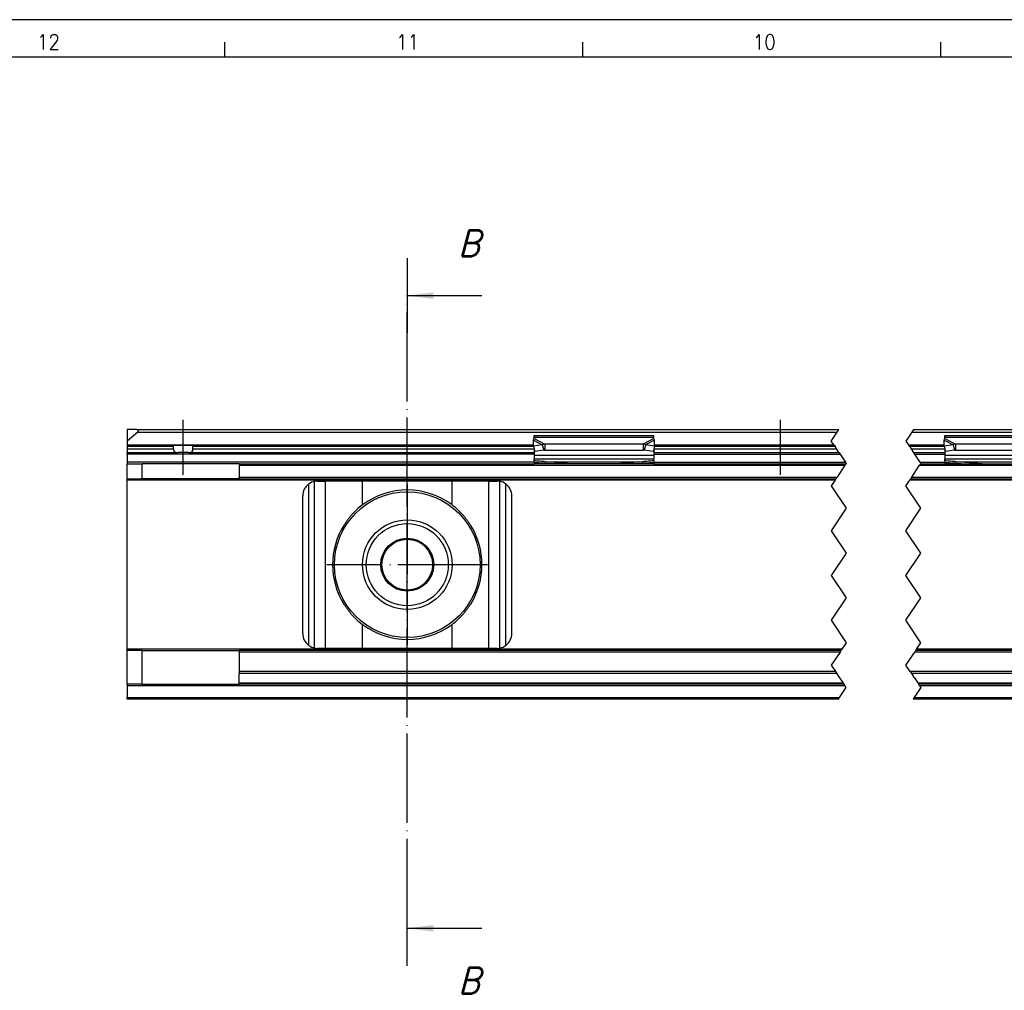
# Model space of a CAD drawing. Header units: millimetres. Extents: x -418 to 1225, y -151 to 443.
# Tile 33 of 52: x -138 to -6, y 314 to 443. Entities that reach past the tile are written whole.
import ezdxf

# ---------------------------------------------------------------- set-up
doc = ezdxf.new("R2010")
doc.units = ezdxf.units.MM
doc.linetypes.add('DOT_CENTER', pattern=[14, 12, -1, 0, -1])
doc.layers.add('1', color=7, linetype='Continuous')
doc.styles.add('CONVERTER_11', font='txt.shx', dxfattribs={"width": 0.9, "oblique": 15})
doc.styles.add('CONVERTER_12', font='txt.shx', dxfattribs={"width": 0.9})
doc.dimstyles.get("Standard").update_dxf_attribs({"dimtxt": 0.18, "dimasz": 0.18, "dimexe": 0.18, "dimexo": 0.0625, "dimgap": 0.09, "dimtad": 0, "dimtih": 1, "dimtoh": 1, "dimdec": 4, "dimzin": 0, "dimdsep": 46, "dimtxsty": 'Standard', "dimcen": 0.09, "dimadec": 0, "dimazin": 0, "dimtfac": 1, "dimtdec": 4, "dimtofl": 0, "dimtmove": 0, "dimatfit": 3, "dimfxl": 1, "dimtolj": 1, "dimtzin": 0, "dimarcsym": 0})

# ---------------------------------------------------------------- blocks, each defined once
blk = doc.blocks.new('SOPORTE_SV2__2', base_point=(-123.4, 352.55))
at = {"color": 7, "linetype": 'Continuous'}
for p, q in [((-122.1, 388.65), (-123.4, 388.65)), ((-123.4, 388.65), (-123.4, 387.1)), ((-121.97, 388.3), (-123.4, 387.1)), ((-122.1, 388.65), (-28.09, 388.65)), ((-68.9, 387.61), (-68.9, 387.82)), ((-68.9, 387.82), (-52.9, 387.82)), ((-52.9, 387.61), (-52.9, 387.82)), ((-18.32, 388.3), (120.9, 388.3)), ((-18.09, 388.65), (121.13, 388.65)), ((-13.9, 387.82), (2.1, 387.82)), ((-13.9, 387.61), (-13.9, 387.82)), ((-123.4, 387.1), (-123.4, 386.6)), ((-123.4, 386.6), (-123.4, 386.55)), ((-117.34, 386.55), (-123.4, 386.55)), ((-123.4, 386.55), (-123.4, 386.35)), ((-123.4, 386.35), (-123.4, 386.05)), ((-117.34, 386.55), (-114.46, 386.55)), ((-117.21, 386.05), (-117.21, 386.35)), ((-114.59, 386.05), (-114.59, 386.35)), ((-68.99, 386.55), (-114.46, 386.55)), ((-68.99, 386.43), (-69.01, 387.23)), ((-67.82, 386.61), (-68.99, 386.43)), ((-68.99, 386.43), (-68.81, 385.7)), ((-68.9, 387.43), (-68.9, 387.61)), ((-67.82, 386.61), (-67.71, 386.17)), ((-54.31, 386.7), (-67.49, 386.7)), ((-67.49, 386.7), (-67.49, 386.19)), ((-54.31, 386.7), (-54.31, 386.19)), ((-53.98, 386.61), (-54.09, 386.17)), ((-52.81, 386.43), (-53.98, 386.61)), ((-52.81, 386.43), (-52.99, 385.7)), ((-52.9, 387.43), (-52.9, 387.61)), ((-52.81, 386.43), (-52.79, 387.23)), ((-52.81, 386.55), (-28.75, 386.55)), ((-18.75, 386.55), (-13.99, 386.55)), ((-13.99, 386.43), (-14.01, 387.23)), ((-12.82, 386.61), (-13.99, 386.43)), ((-13.99, 386.43), (-13.81, 385.7)), ((-13.9, 387.43), (-13.9, 387.61)), ((-12.82, 386.61), (-12.71, 386.17)), ((0.69, 386.7), (-12.49, 386.7)), ((-12.49, 386.7), (-12.49, 386.19)), ((-123.4, 386.05), (-123.4, 385.55)), ((-123.4, 385.55), (-116.59, 385.55)), ((-123.4, 385.35), (-123.4, 385.55)), ((-123.4, 385.35), (-123.4, 384.25)), ((-115.21, 385.55), (-116.59, 385.55)), ((-115.21, 385.55), (-68.9, 385.55)), ((-68.9, 386.08), (-68.9, 385.21)), ((-68.9, 385.21), (-68.9, 384.72)), ((-67.63, 385.88), (-68.81, 385.7)), ((-67.71, 386.17), (-67.63, 385.88)), ((-67.49, 386.19), (-67.49, 385.85)), ((-54.31, 385.85), (-67.49, 385.85)), ((-54.31, 386.19), (-54.31, 385.85)), ((-54.09, 386.17), (-54.17, 385.88)), ((-52.99, 385.7), (-54.17, 385.88)), ((-52.9, 386.08), (-52.9, 385.21)), ((-52.9, 385.55), (-28.09, 385.55)), ((-52.9, 385.21), (-52.9, 384.72)), ((-18.09, 385.55), (-13.9, 385.55)), ((-13.9, 386.08), (-13.9, 385.21)), ((-13.9, 385.21), (-13.9, 384.72)), ((-12.63, 385.88), (-13.81, 385.7)), ((-12.71, 386.17), (-12.63, 385.88)), ((-12.49, 386.19), (-12.49, 385.85)), ((0.69, 385.85), (-12.49, 385.85)), ((-123.4, 384.25), (-123.4, 384.05)), ((-123.4, 384.05), (-121.4, 384.05)), ((-123.4, 382.05), (-123.4, 384.05)), ((-108.4, 384.05), (-121.4, 384.05)), ((-121.4, 382.05), (-121.4, 384.05)), ((-108.4, 384.05), (-108.4, 383.85)), ((-108.4, 384.05), (-68.9, 384.05)), ((-108.4, 383.85), (-108.4, 382.25)), ((-68.9, 384.72), (-52.9, 384.72)), ((-68.9, 384.44), (-68.9, 384.72)), ((-68.9, 384.44), (-68.9, 384.26)), ((-68.9, 384.26), (-68.9, 384.05)), ((-66.14, 384.05), (-68.9, 384.05)), ((-67.41, 384.22), (-67.41, 384.33)), ((-63.9, 384.06), (-67.41, 384.33)), ((-67.41, 384.15), (-66.14, 384.05)), ((-55.66, 384.05), (-66.14, 384.05)), ((-54.39, 384.33), (-57.9, 384.06)), ((-55.66, 384.05), (-54.39, 384.15)), ((-52.9, 384.05), (-55.66, 384.05)), ((-54.39, 384.33), (-54.39, 384.22)), ((-52.9, 384.44), (-52.9, 384.72)), ((-52.9, 384.44), (-52.9, 384.26)), ((-52.9, 384.26), (-52.9, 384.05)), ((-52.9, 384.05), (-27.15, 384.05)), ((-17.15, 384.05), (-13.9, 384.05)), ((-13.9, 384.72), (2.1, 384.72)), ((-13.9, 384.44), (-13.9, 384.72)), ((-13.9, 384.44), (-13.9, 384.26)), ((-13.9, 384.26), (-13.9, 384.05)), ((-13.9, 384.05), (-11.14, 384.05)), ((-12.41, 384.22), (-12.41, 384.33)), ((-8.9, 384.06), (-12.41, 384.33)), ((-12.41, 384.15), (-11.14, 384.05)), ((-11.14, 384.05), (-0.66, 384.05)), ((-123.4, 382.05), (-121.4, 382.05)), ((-123.4, 381.85), (-123.4, 382.05)), ((-123.4, 359.25), (-123.4, 381.85)), ((-108.4, 382.05), (-121.4, 382.05)), ((-108.4, 382.05), (-108.4, 382.25)), ((-108.4, 382.05), (-28.49, 382.05)), ((-97.9, 381.75), (-96.83, 381.75)), ((-91.91, 381.75), (-96.83, 381.75)), ((-79.89, 381.75), (-91.91, 381.75)), ((-74.97, 381.75), (-79.89, 381.75)), ((-74.97, 381.75), (-73.9, 381.75)), ((-18.49, 382.05), (120.73, 382.05)), ((-99.9, 361.35), (-99.9, 379.75)), ((-71.9, 361.35), (-71.9, 379.75)), ((-123.4, 359.05), (-123.4, 359.25)), ((-121.4, 359.05), (-123.4, 359.05)), ((-123.4, 354.55), (-123.4, 359.05)), ((-121.4, 354.55), (-121.4, 359.05)), ((-121.4, 359.05), (-108.4, 359.05)), ((-108.4, 359.05), (-108.4, 358.85)), ((-27.82, 359.05), (-108.4, 359.05)), ((-108.4, 358.85), (-108.4, 356.27)), ((-96.83, 359.35), (-97.9, 359.35)), ((-91.91, 359.35), (-96.83, 359.35)), ((-79.89, 359.35), (-91.91, 359.35)), ((-74.97, 359.35), (-79.89, 359.35)), ((-73.9, 359.35), (-74.97, 359.35)), ((121.4, 359.05), (-17.82, 359.05)), ((-28.56, 356.27), (-108.4, 356.27)), ((-108.4, 356.27), (-108.4, 355.99)), ((-108.4, 354.67), (-108.4, 355.99)), ((120.65, 356.27), (-18.56, 356.27)), ((-108.4, 354.55), (-108.4, 354.67)), ((-121.4, 354.55), (-123.4, 354.55)), ((-123.4, 354.55), (-123.4, 354.35)), ((-123.4, 354.35), (-123.4, 352.75)), ((-121.4, 354.55), (-108.4, 354.55)), ((-27.42, 354.55), (-108.4, 354.55)), ((121.8, 354.55), (-17.42, 354.55)), ((-123.4, 352.55), (-123.4, 352.75)), ((-28.15, 352.55), (-123.4, 352.55)), ((121.06, 352.55), (-18.15, 352.55))]:
    blk.add_line(p, q, dxfattribs=at)
at = {"color": 3, "linetype": 'Continuous'}
for p, q in [((-121.97, 388.3), (-28.32, 388.3)), ((-123.4, 386.6), (-68.99, 386.6)), ((-117.21, 386.35), (-123.4, 386.35)), ((-68.97, 386.35), (-114.59, 386.35)), ((-69.01, 387.23), (-67.82, 386.61)), ((-68.9, 387.61), (-52.9, 387.61)), ((-68.9, 387.43), (-67.49, 386.7)), ((-52.9, 387.43), (-54.31, 386.7)), ((-52.79, 387.23), (-53.98, 386.61)), ((-28.62, 386.35), (-52.83, 386.35)), ((-52.81, 386.6), (-28.78, 386.6)), ((-18.78, 386.6), (-13.99, 386.6)), ((-13.97, 386.35), (-18.62, 386.35)), ((-14.01, 387.23), (-12.82, 386.61)), ((-13.9, 387.61), (2.1, 387.61)), ((-13.9, 387.43), (-12.49, 386.7)), ((-123.4, 386.05), (-117.21, 386.05)), ((-68.9, 385.35), (-123.4, 385.35)), ((-114.59, 386.05), (-68.9, 386.05)), ((-68.9, 385.21), (-52.9, 385.21)), ((-52.9, 386.05), (-28.42, 386.05)), ((-52.9, 385.35), (-27.95, 385.35)), ((-18.42, 386.05), (-13.9, 386.05)), ((-17.95, 385.35), (-13.9, 385.35)), ((-13.9, 385.21), (2.1, 385.21)), ((-68.9, 384.25), (-123.4, 384.25)), ((-108.4, 383.85), (-27.29, 383.85)), ((-67.41, 384.33), (-54.39, 384.33)), ((-67.41, 384.15), (-67.41, 384.22)), ((-54.39, 384.22), (-54.39, 384.15)), ((-52.9, 384.25), (-27.22, 384.25)), ((-17.29, 383.85), (121.93, 383.85)), ((-17.22, 384.25), (-13.9, 384.25)), ((-12.41, 384.33), (0.61, 384.33)), ((-12.41, 384.15), (-12.41, 384.22)), ((-28.62, 381.85), (-123.4, 381.85)), ((-108.4, 382.25), (-28.35, 382.25)), ((-99.1, 359.75), (-99.1, 381.35)), ((-98.3, 359.39), (-98.3, 381.71)), ((-96.83, 359.35), (-96.83, 381.75)), ((-91.91, 378.54), (-91.91, 381.75)), ((-79.89, 378.54), (-79.89, 381.75)), ((-74.97, 359.35), (-74.97, 381.75)), ((-73.5, 359.39), (-73.5, 381.71)), ((-72.7, 359.75), (-72.7, 381.35)), ((120.6, 381.85), (-18.62, 381.85)), ((-18.35, 382.25), (120.86, 382.25)), ((-91.91, 359.35), (-91.91, 362.56)), ((-79.89, 359.35), (-79.89, 362.56)), ((-27.69, 359.25), (-123.4, 359.25)), ((-27.95, 358.85), (-108.4, 358.85)), ((121.26, 358.85), (-17.95, 358.85)), ((121.53, 359.25), (-17.69, 359.25)), ((-28.38, 355.99), (-108.4, 355.99)), ((120.84, 355.99), (-18.38, 355.99)), ((-27.5, 354.67), (-108.4, 354.67)), ((121.72, 354.67), (-17.5, 354.67)), ((-27.29, 354.35), (-123.4, 354.35)), ((121.93, 354.35), (-17.29, 354.35)), ((-123.4, 352.75), (-28.02, 352.75)), ((-18.02, 352.75), (121.2, 352.75))]:
    blk.add_line(p, q, dxfattribs=at)
at = {"color": 2, "linetype": 'DOT_CENTER'}
for p, q in [((-29.12, 387.1), (-28.32, 388.3)), ((-28.32, 388.3), (-28.09, 388.65)), ((-18.32, 388.3), (-19.12, 387.1)), ((-18.09, 388.65), (-18.32, 388.3)), ((-28.78, 386.6), (-29.12, 387.1)), ((-28.75, 386.55), (-28.78, 386.6)), ((-28.75, 386.55), (-28.62, 386.35)), ((-28.42, 386.05), (-28.62, 386.35)), ((-19.12, 387.1), (-18.78, 386.6)), ((-18.78, 386.6), (-18.75, 386.55)), ((-18.62, 386.35), (-18.75, 386.55)), ((-18.62, 386.35), (-18.42, 386.05)), ((-28.09, 385.55), (-28.42, 386.05)), ((-28.09, 385.55), (-27.95, 385.35)), ((-27.95, 385.35), (-27.22, 384.25)), ((-18.42, 386.05), (-18.09, 385.55)), ((-17.95, 385.35), (-18.09, 385.55)), ((-17.22, 384.25), (-17.95, 385.35)), ((-27.29, 383.85), (-28.35, 382.25)), ((-27.29, 383.85), (-27.15, 384.05)), ((-27.22, 384.25), (-27.12, 384.1)), ((-27.12, 384.1), (-27.15, 384.05)), ((-18.35, 382.25), (-17.29, 383.85)), ((-17.15, 384.05), (-17.29, 383.85)), ((-17.12, 384.1), (-17.22, 384.25)), ((-17.15, 384.05), (-17.12, 384.1)), ((-28.62, 381.85), (-29.12, 381.1)), ((-29.12, 381.1), (-27.12, 378.1)), ((-28.49, 382.05), (-28.62, 381.85)), ((-28.49, 382.05), (-28.35, 382.25)), ((-19.12, 381.1), (-18.62, 381.85)), ((-17.12, 378.1), (-19.12, 381.1)), ((-18.62, 381.85), (-18.49, 382.05)), ((-18.35, 382.25), (-18.49, 382.05)), ((-27.12, 378.1), (-29.12, 375.1)), ((-19.12, 375.1), (-17.12, 378.1)), ((-29.12, 375.1), (-27.12, 372.1)), ((-17.12, 372.1), (-19.12, 375.1)), ((-27.12, 372.1), (-29.12, 369.1)), ((-19.12, 369.1), (-17.12, 372.1)), ((-29.12, 369.1), (-27.12, 366.1)), ((-17.12, 366.1), (-19.12, 369.1)), ((-27.12, 366.1), (-29.12, 363.1)), ((-19.12, 363.1), (-17.12, 366.1)), ((-29.12, 363.1), (-27.12, 360.1)), ((-17.12, 360.1), (-19.12, 363.1)), ((-27.12, 360.1), (-27.69, 359.25)), ((-17.69, 359.25), (-17.12, 360.1)), ((-27.95, 358.85), (-29.12, 357.1)), ((-27.95, 358.85), (-27.82, 359.05)), ((-27.69, 359.25), (-27.82, 359.05)), ((-19.12, 357.1), (-17.95, 358.85)), ((-17.82, 359.05), (-17.95, 358.85)), ((-17.82, 359.05), (-17.69, 359.25)), ((-29.12, 357.1), (-28.56, 356.27)), ((-28.56, 356.27), (-28.38, 355.99)), ((-28.16, 355.66), (-28.38, 355.99)), ((-18.56, 356.27), (-19.12, 357.1)), ((-18.56, 356.27), (-18.38, 355.99)), ((-18.38, 355.99), (-18.16, 355.66)), ((-27.5, 354.67), (-28.16, 355.66)), ((-27.42, 354.55), (-27.5, 354.67)), ((-18.03, 355.46), (-18.16, 355.66)), ((-18.03, 355.46), (-17.5, 354.67)), ((-17.5, 354.67), (-17.42, 354.55)), ((-28.02, 352.75), (-27.12, 354.1)), ((-27.42, 354.55), (-27.29, 354.35)), ((-27.12, 354.1), (-27.29, 354.35)), ((-17.12, 354.1), (-18.02, 352.75)), ((-17.29, 354.35), (-17.42, 354.55)), ((-17.29, 354.35), (-17.12, 354.1)), ((-28.15, 352.55), (-28.02, 352.75)), ((-18.02, 352.75), (-18.15, 352.55))]:
    blk.add_line(p, q, dxfattribs=at)
at = {"color": 7, "linetype": 'Continuous'}
for radius in [9.75, 6, 5.5, 3.55, 3.4]:
    blk.add_circle((-85.9, 370.55), radius, dxfattribs=at)
for centre, radius, start, end in [((-122.1, 388.45), 0.2, 310, 90), ((-97.9, 379.75), 2, 126.8699, 180), ((-97.9, 379.75), 2, 101.598, 126.8699), ((-97.9, 379.75), 2, 90, 101.598), ((-73.9, 379.75), 2, 78.402, 90), ((-73.9, 379.75), 2, 53.1301, 78.402), ((-73.9, 379.75), 2, 0, 53.1301), ((-85.9, 370.55), 10, 53.076, 126.924), ((-85.9, 370.55), 10, 126.924, 138.5708), ((-85.9, 370.55), 10, 41.4292, 53.076), ((-85.9, 370.55), 10, 148.2362, 211.7638), ((-85.9, 370.55), 10, 328.2363, 31.7637), ((-85.9, 370.55), 10, 221.4292, 233.076), ((-85.9, 370.55), 10, 306.924, 318.5708), ((-97.9, 361.35), 2, 180, 233.1301), ((-85.9, 370.55), 10, 233.076, 306.924), ((-73.9, 361.35), 2, 306.8699, 0), ((-97.9, 361.35), 2, 233.1301, 258.402), ((-97.9, 361.35), 2, 258.402, 270), ((-73.9, 361.35), 2, 270, 281.598), ((-73.9, 361.35), 2, 281.598, 306.8699)]:
    blk.add_arc(centre, radius, start, end, dxfattribs=at)
for points, knots in [([(-117.21, 386.35), (-117.21, 386.35), (-117.21, 386.35), (-117.21, 386.37), (-117.21, 386.39), (-117.22, 386.41), (-117.23, 386.44), (-117.24, 386.47), (-117.25, 386.49), (-117.27, 386.51), (-117.28, 386.52), (-117.29, 386.53), (-117.3, 386.54), (-117.32, 386.55), (-117.34, 386.55), (-117.34, 386.55)], [0, 0, 0, 0, 0.0032229, 0.0063371, 0.0372094, 0.0632558, 0.0837864, 0.121246, 0.1560323, 0.1717467, 0.186759, 0.2020732, 0.213884, 0.2374901, 0.259325, 0.259325, 0.259325, 0.259325]), ([(-114.46, 386.55), (-114.46, 386.55), (-114.47, 386.55), (-114.48, 386.55), (-114.49, 386.54), (-114.5, 386.54), (-114.51, 386.53), (-114.52, 386.52), (-114.53, 386.51), (-114.54, 386.5), (-114.55, 386.48), (-114.56, 386.47), (-114.57, 386.45), (-114.57, 386.43), (-114.58, 386.41), (-114.58, 386.39), (-114.59, 386.38), (-114.59, 386.36), (-114.59, 386.35), (-114.59, 386.35), (-114.59, 386.35)], [0, 0, 0, 0, 0.0113724, 0.0215681, 0.034295, 0.0455523, 0.0601178, 0.0726769, 0.0876893, 0.1034036, 0.1202544, 0.1377942, 0.1584814, 0.1757048, 0.1962256, 0.2136882, 0.2349027, 0.2531701, 0.2563735, 0.2595072, 0.2595072, 0.2595072, 0.2595072]), ([(-69.01, 387.23), (-69, 387.25), (-68.98, 387.29), (-68.96, 387.34), (-68.93, 387.39), (-68.91, 387.42), (-68.9, 387.43)], [0, 0, 0, 0, 0.0669463, 0.1234866, 0.1753749, 0.2333288, 0.2333288, 0.2333288, 0.2333288]), ([(-67.49, 386.7), (-67.51, 386.7), (-67.57, 386.68), (-67.65, 386.66), (-67.74, 386.64), (-67.79, 386.62), (-67.82, 386.61)], [0, 0, 0, 0, 0.0879177, 0.170494, 0.2567109, 0.3435203, 0.3435203, 0.3435203, 0.3435203]), ([(-53.98, 386.61), (-54.01, 386.62), (-54.06, 386.64), (-54.15, 386.66), (-54.23, 386.69), (-54.29, 386.7), (-54.31, 386.7)], [0, 0, 0, 0, 0.0837038, 0.1730262, 0.2585914, 0.3435203, 0.3435203, 0.3435203, 0.3435203]), ([(-52.79, 387.23), (-52.8, 387.25), (-52.82, 387.29), (-52.85, 387.34), (-52.87, 387.39), (-52.89, 387.42), (-52.9, 387.43)], [0, 0, 0, 0, 0.0669463, 0.1234866, 0.1837172, 0.233329, 0.233329, 0.233329, 0.233329]), ([(-14.01, 387.23), (-14, 387.25), (-13.98, 387.28), (-13.96, 387.34), (-13.93, 387.39), (-13.91, 387.42), (-13.9, 387.43)], [0, 0, 0, 0, 0.0630544, 0.1234867, 0.1837173, 0.233329, 0.233329, 0.233329, 0.233329]), ([(-12.49, 386.7), (-12.51, 386.7), (-12.57, 386.69), (-12.65, 386.66), (-12.74, 386.64), (-12.79, 386.62), (-12.82, 386.61)], [0, 0, 0, 0, 0.0849289, 0.1704941, 0.2598165, 0.3435203, 0.3435203, 0.3435203, 0.3435203]), ([(-117.21, 386.05), (-117.21, 386.04), (-117.21, 386.02), (-117.21, 385.98), (-117.2, 385.94), (-117.2, 385.9), (-117.18, 385.85), (-117.16, 385.79), (-117.13, 385.74), (-117.09, 385.7), (-117.06, 385.67), (-117, 385.63), (-116.92, 385.59), (-116.82, 385.56), (-116.7, 385.55), (-116.63, 385.55), (-116.59, 385.55)], [0, 0, 0, 0, 0.0323565, 0.0700839, 0.107462, 0.1388805, 0.2023947, 0.2686217, 0.3257349, 0.3745923, 0.4257458, 0.4743733, 0.5784304, 0.6876478, 0.7990087, 0.9187136, 0.9187136, 0.9187136, 0.9187136]), ([(-115.21, 385.55), (-115.17, 385.55), (-115.1, 385.55), (-114.98, 385.56), (-114.88, 385.59), (-114.8, 385.63), (-114.74, 385.67), (-114.71, 385.7), (-114.67, 385.74), (-114.64, 385.79), (-114.62, 385.85), (-114.6, 385.9), (-114.6, 385.95), (-114.59, 385.98), (-114.59, 386.01), (-114.59, 386.04), (-114.59, 386.05)], [0, 0, 0, 0, 0.1197049, 0.2310658, 0.3402832, 0.4443403, 0.4929678, 0.5441213, 0.5929786, 0.6500919, 0.7186551, 0.7798314, 0.8142845, 0.8486282, 0.8806614, 0.9187121, 0.9187121, 0.9187121, 0.9187121]), ([(-67.49, 385.85), (-67.5, 385.85), (-67.52, 385.85), (-67.56, 385.86), (-67.6, 385.87), (-67.62, 385.88), (-67.63, 385.88)], [0, 0, 0, 0, 0.0383658, 0.0760959, 0.1140041, 0.1512902, 0.1512902, 0.1512902, 0.1512902]), ([(-54.17, 385.88), (-54.18, 385.88), (-54.2, 385.87), (-54.24, 385.86), (-54.28, 385.85), (-54.3, 385.85), (-54.31, 385.85)], [0, 0, 0, 0, 0.0372861, 0.0751943, 0.1129244, 0.1512902, 0.1512902, 0.1512902, 0.1512902]), ([(-12.49, 385.85), (-12.5, 385.85), (-12.52, 385.85), (-12.56, 385.86), (-12.6, 385.87), (-12.62, 385.88), (-12.63, 385.88)], [0, 0, 0, 0, 0.0383658, 0.0760959, 0.1140041, 0.1512902, 0.1512902, 0.1512902, 0.1512902]), ([(-67.41, 384.33), (-67.53, 384.34), (-67.78, 384.36), (-68.15, 384.39), (-68.53, 384.42), (-68.78, 384.43), (-68.9, 384.44)], [0, 0, 0, 0, 0.373696, 0.747543, 1.12115, 1.494893, 1.494893, 1.494893, 1.494893]), ([(-68.9, 384.26), (-68.78, 384.25), (-68.53, 384.23), (-68.15, 384.2), (-67.78, 384.18), (-67.53, 384.16), (-67.41, 384.15)], [0, 0, 0, 0, 0.373697, 0.747255, 1.121052, 1.494694, 1.494694, 1.494694, 1.494694]), ([(-52.9, 384.44), (-53.02, 384.43), (-53.27, 384.42), (-53.65, 384.39), (-54.02, 384.36), (-54.27, 384.34), (-54.39, 384.33)], [0, 0, 0, 0, 0.373743, 0.74735, 1.121191, 1.494893, 1.494893, 1.494893, 1.494893]), ([(-54.39, 384.15), (-54.27, 384.16), (-54.02, 384.18), (-53.65, 384.2), (-53.27, 384.23), (-53.02, 384.25), (-52.9, 384.26)], [0, 0, 0, 0, 0.373642, 0.747439, 1.120997, 1.494694, 1.494694, 1.494694, 1.494694]), ([(-12.41, 384.33), (-12.53, 384.34), (-12.78, 384.36), (-13.15, 384.39), (-13.53, 384.42), (-13.78, 384.43), (-13.9, 384.44)], [0, 0, 0, 0, 0.373701, 0.747543, 1.12115, 1.494893, 1.494893, 1.494893, 1.494893]), ([(-13.9, 384.26), (-13.78, 384.25), (-13.53, 384.23), (-13.15, 384.2), (-12.78, 384.18), (-12.53, 384.16), (-12.41, 384.15)], [0, 0, 0, 0, 0.373702, 0.747255, 1.121047, 1.494694, 1.494694, 1.494694, 1.494694]), ([(-93.4, 377.17), (-93.48, 377.06), (-93.66, 376.84), (-93.91, 376.5), (-94.16, 376.16), (-94.32, 375.93), (-94.4, 375.81)], [0, 0, 0, 0, 0.418104, 0.842646, 1.25962, 1.685167, 1.685167, 1.685167, 1.685167]), ([(-77.4, 375.81), (-77.48, 375.93), (-77.64, 376.16), (-77.89, 376.5), (-78.14, 376.84), (-78.32, 377.06), (-78.4, 377.17)], [0, 0, 0, 0, 0.425548, 0.842522, 1.267064, 1.685169, 1.685169, 1.685169, 1.685169]), ([(-94.4, 365.29), (-94.32, 365.17), (-94.16, 364.94), (-93.91, 364.6), (-93.66, 364.26), (-93.48, 364.04), (-93.4, 363.93)], [0, 0, 0, 0, 0.425548, 0.842521, 1.267063, 1.685167, 1.685167, 1.685167, 1.685167]), ([(-78.4, 363.93), (-78.32, 364.04), (-78.14, 364.26), (-77.89, 364.6), (-77.64, 364.94), (-77.48, 365.17), (-77.4, 365.29)], [0, 0, 0, 0, 0.418104, 0.842647, 1.259621, 1.685169, 1.685169, 1.685169, 1.685169])]:
    blk.add_open_spline(points, degree=3, knots=knots, dxfattribs=at)
at = {"layer": '1', "color": 2, "linetype": 'DOT_CENTER'}
for p, q in [((-85.9, 381.3), (-85.9, 359.8)), ((-75.15, 370.55), (-96.65, 370.55))]:
    blk.add_line(p, q, dxfattribs=at)
blk = doc.blocks.new('_A1', base_point=(416.98, -145.5))
at = {"layer": '1', "color": 2, "linetype": 'Continuous'}
for p, q in [((421.98, 443.5), (-418.02, 443.5)), ((-110.38, 440.5), (-110.38, 438.5)), ((-62.44, 440.5), (-62.44, 438.5)), ((-14.5, 440.5), (-14.5, 438.5))]:
    blk.add_line(p, q, dxfattribs=at)
at = {"layer": '1', "color": 7, "linetype": 'Continuous'}
blk.add_line((416.98, 438.5), (-398.02, 438.5), dxfattribs=at)
at = {"layer": '1', "color": 2, "char_height": 2, "attachment_point": 4, "line_spacing_factor": 1.20048, "style": 'CONVERTER_12'}
for s, insert in [('12', (-135.49, 440.52)), ('11', (-87.39, 440.52)), ('10', (-39.64, 440.52))]:
    blk.add_mtext(s, dxfattribs=dict(at, insert=insert))
blk = doc.blocks.new('D-D__1', base_point=(-86.15, 313.12))
at = {"layer": '1', "color": 2, "linetype": 'DOT_CENTER'}
blk.add_line((-85.9, 321.87), (-85.9, 406.56), dxfattribs=at)
at = {"layer": '1', "color": 7}
for points in [[(-82.4, 407.02), (-82.4, 406.1), (-85.9, 406.56)], [(-82.4, 322.33), (-82.4, 321.41), (-85.9, 321.87)]]:
    blk.add_solid(points, dxfattribs=at)
at = {"layer": '1', "color": 7, "char_height": 3.5, "attachment_point": 5, "line_spacing_factor": 1.20048, "style": 'CONVERTER_11'}
for insert in [(-77.65, 413.56), (-77.65, 314.87)]:
    blk.add_mtext('B', dxfattribs=dict(at, insert=insert))
at = {"layer": '1', "color": 7, "linetype": 'Continuous', "has_arrowhead": 0}
for points in [[(-85.9, 411.56), (-85.9, 406.56)], [(-85.9, 406.56), (-85.9, 401.56)], [(-85.9, 406.56), (-75.9, 406.56)], [(-85.9, 321.87), (-85.9, 326.87)], [(-85.9, 316.87), (-85.9, 321.87)], [(-85.9, 321.87), (-75.9, 321.87)]]:
    blk.add_leader(points, dimstyle='Standard', dxfattribs=at)
blk = doc.blocks.new('Front3', base_point=(-35.9, 370.6))
at = {"layer": '1', "color": 2, "linetype": 'DOT_CENTER'}
for p, q in [((-115.9, 382.584), (-115.9, 389.94)), ((-35.9, 382.584), (-35.9, 389.94))]:
    blk.add_line(p, q, dxfattribs=at)
blk.add_blockref('SOPORTE_SV2__2', (-123.4, 352.55))
at = {"layer": '1'}
blk.add_blockref('D-D__1', (-86.15, 313.122), dxfattribs=at)

msp = doc.modelspace()

# ---------------------------------------------------------------- block references
for name, p in [('_A1', (416.98, -145.5)), ('Front3', (-35.9, 370.6))]:
    msp.add_blockref(name, p)

doc.saveas('drawing.dxf')
